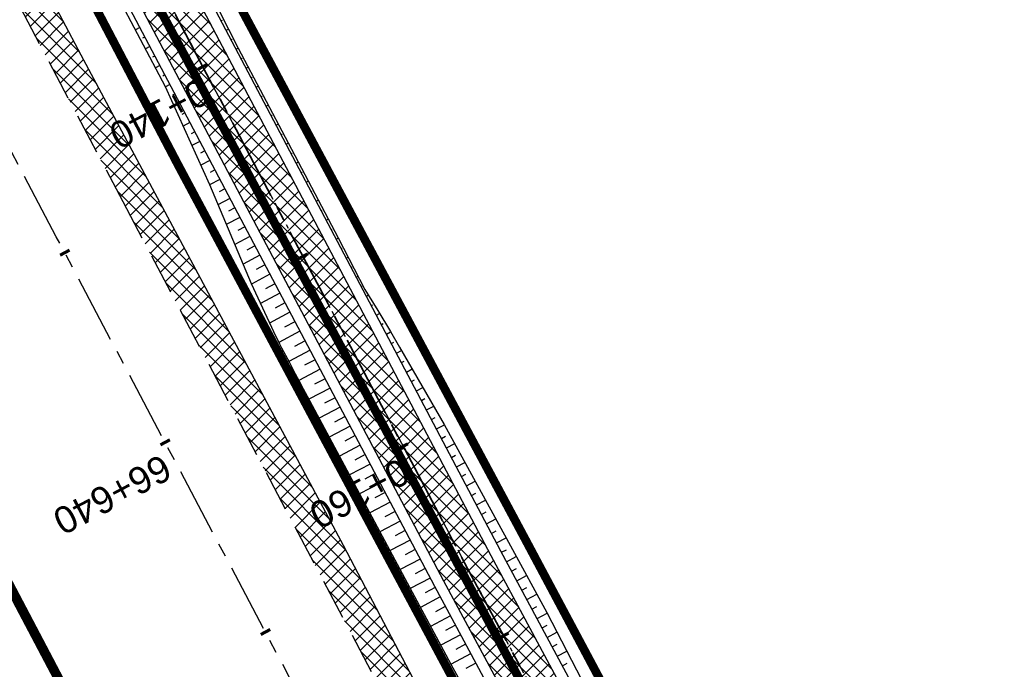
# Model space of a CAD drawing. Header units: metres. Extents: x 7529682 to 7533751, y 5721195 to 5727842.
# Tile 202 of 210: x 7529773 to 7529819, y 5727645 to 5727675. Entities that reach past the tile are written whole.
import ezdxf

# ---------------------------------------------------------------- set-up
doc = ezdxf.new("R2010")
doc.units = ezdxf.units.M
for name, pattern in [('817-dzialki-09-05-04$0$HIDDEN', [0.375, 0.25, -0.125]), ('ACAD_ISO05W100', [33, 24, -3, 0, -3, 0, -3]), ('CENTER', [50.8, 31.75, -6.35, 6.35, -6.35]), ('CENTER2', [28.575, 19.05, -3.175, 3.175, -3.175]), ('HIDDEN', [9.525, 6.35, -3.175])]:
    doc.linetypes.add(name, pattern=pattern)
for name, color, linetype in [('C-DROGI-SYTUACJA', 7, 'Continuous'), ('C-DROGI-SYTUACJA-ETYKIETY', 7, 'Continuous'), ('D-hatch-pobocza', 131, 'Continuous'), ('D-pobocza', 60, 'Continuous'), ('D-rowy', 160, 'Continuous'), ('D-skarpa', 2, 'Continuous'), ('D-skarpa-kreskowanie', 2, 'Continuous')]:
    doc.layers.add(name, color=color, linetype=linetype)
for name, color, linetype, lineweight, true_color in [('D-ewidencja-numery', 7, 'Continuous', 50, 0x40ff00), ('D-hatch-ciag-pieszo-rowerowy', 7, 'Continuous', 13, 0xff9f80), ('D-LR-etap-III', 7, '817-dzialki-09-05-04$0$HIDDEN', 50, 0x00008f)]:
    doc.layers.add(name, color=color, linetype=linetype, lineweight=lineweight, true_color=true_color)
for name, color, linetype, lineweight in [('D-krawędzie', 3, 'Continuous', 30), ('D-obrzeża', 2, 'Continuous', 30), ('D-oś', 10, 'CENTER', 30), ('D-pas-drogowy', 7, 'ACAD_ISO05W100', 50)]:
    doc.layers.add(name, color=color, linetype=linetype, lineweight=lineweight)
doc.layers.add('poprzeczki', color=7, linetype='Continuous', true_color=0x0000c7)
doc.styles.get("Standard").update_dxf_attribs({"font": 'arial.ttf'})
pattern_1 = [(45, (0, 0), (-0.33675960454, 0.33675960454), []), (135, (0, 0), (-0.33675960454, -0.33675960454), [])]

# ---------------------------------------------------------------- blocks, each defined once
blk = doc.blocks.new('AeccTickLine')
at = {"color": 0, "linetype": 'ByBlock', "lineweight": -2}
blk.add_line((0, 1), (0, -1), dxfattribs=at)

msp = doc.modelspace()

# ---------------------------------------------------------------- hatches: boundary and pattern name
at = {"layer": 'D-hatch-ciag-pieszo-rowerowy'}
h = msp.add_hatch(dxfattribs=at)
h.set_pattern_fill('ANSI37', color=256, scale=0.15, style=0)
h.set_pattern_definition(pattern_1)
edge = h.paths.add_edge_path()
edge.add_line((7529794.958, 5727650.503), (7529776.019, 5727686.408))
edge.add_line((7529776.019, 5727686.408), (7529748.844, 5727737.805))
edge.add_line((7529748.844, 5727737.805), (7529744.118, 5727746.741))
edge.add_arc((7529726.438, 5727737.391), 20, 27.8727, 44.2965)
edge.add_line((7529740.753, 5727751.358), (7529739.549, 5727752.592))
edge.add_arc((7529753.864, 5727766.559), 20, 207.9018, 224.2965, ccw=False)
edge.add_line((7529736.189, 5727757.2), (7529717.235, 5727792.995))
edge.add_line((7529717.235, 5727792.995), (7529715.008, 5727791.858))
edge.add_line((7529715.008, 5727791.858), (7529734.148, 5727755.712))
edge.add_arc((7529751.823, 5727765.071), 20, 207.9018, 224.2965)
edge.add_line((7529737.508, 5727751.104), (7529738.712, 5727749.87))
edge.add_arc((7529724.397, 5727735.903), 20, 27.8728, 44.2965, ccw=False)
edge.add_line((7529742.077, 5727745.253), (7529746.633, 5727736.639))
edge.add_line((7529746.633, 5727736.639), (7529773.808, 5727685.242))
edge.add_line((7529773.808, 5727685.242), (7529792.751, 5727649.328))
edge.add_line((7529792.751, 5727649.328), (7529811.281, 5727614.82))
edge.add_line((7529811.281, 5727614.82), (7529836.657, 5727568.297))
edge.add_line((7529836.657, 5727568.297), (7529856.555, 5727531.255))
edge.add_line((7529856.555, 5727531.255), (7529859.536, 5727525.637))
edge.add_line((7529859.536, 5727525.637), (7529862.565, 5727525.262))
edge.add_line((7529862.565, 5727525.262), (7529858.761, 5727532.432))
edge.add_line((7529858.761, 5727532.432), (7529838.856, 5727569.487))
edge.add_line((7529838.856, 5727569.487), (7529813.479, 5727616.01))
edge.add_line((7529813.479, 5727616.01), (7529794.958, 5727650.503))
at = {"layer": 'D-hatch-pobocza'}
h = msp.add_hatch(dxfattribs=at)
h.set_pattern_fill('ANSI37', color=256, scale=0.15, style=0)
h.set_pattern_definition(pattern_1)
h.paths.add_polyline_path([(7529905.34, 5727429.09), (7529892.28, 5727453.58), (7529881.53, 5727473.69), (7529872.27, 5727491.4), (7529857.46, 5727519.14), (7529841.38, 5727549.79), (7529827.75, 5727575.78), (7529816.4, 5727596.89), (7529800.43, 5727627.4), (7529788.07, 5727650.98), (7529775.85, 5727673.83), (7529761.3, 5727701.31), (7529749.89, 5727722.83), (7529745.5, 5727731.66), (7529738.971, 5727744.085), (7529737.465, 5727743.316), (7529742.213, 5727734.302), (7529762.326, 5727696.274), (7529777.785, 5727667.006), (7529799.322, 5727626.3), (7529822.193, 5727583.156), (7529846.924, 5727536.347), (7529864.752, 5727502.663), (7529900.459, 5727434.965), (7529935.352, 5727369.308), (7529971.476, 5727300.786), (7529988.361, 5727268.841), (7529990.28, 5727268.6), (7529990.329, 5727268.617), (7529981.66, 5727284.96), (7529968.42, 5727309.6), (7529956.4, 5727332.85), (7529943.52, 5727357.04), (7529932.32, 5727378.32), (7529916.68, 5727408.01)])

# ---------------------------------------------------------------- linework, layer by layer
at = {"layer": 'C-DROGI-SYTUACJA', "color": 10, "linetype": 'CENTER2', "lineweight": 35, "ltscale": 0.2}
msp.add_lwpolyline([(7529714.301, 5727795.865), (7529735.169, 5727756.456, 0.071658), (7529738.529, 5727751.848), (7529739.732, 5727750.614, -0.071785), (7529743.098, 5727745.997), (7529747.739, 5727737.221), (7529774.913, 5727685.825), (7529793.855, 5727649.915), (7529812.38, 5727615.415), (7529837.757, 5727568.892), (7529857.658, 5727531.843), (7529878.79, 5727492.008), (7529902.589, 5727447.335), (7529918.538, 5727417.135), (7529944.281, 5727366.741), (7529969.685, 5727318.815), (7529986.23, 5727287.312), (7529994.785, 5727271.452), (7530014.919, 5727233.118)], format="xyb", dxfattribs=at)
at = {"layer": 'D-ewidencja-numery', "color": 12, "ltscale": 15, "true_color": 0xc70000}
msp.add_lwpolyline([(7529715.573, 5727792.968), (7529717.68, 5727794.024), (7529736.275, 5727758.647), (7529744.511, 5727750.406), (7529750.283, 5727738.55), (7529777.109, 5727687.569), (7529796.515, 5727651.33), (7529814.938, 5727616.793), (7529839.007, 5727572.304), (7529860.618, 5727532.509), (7529882.349, 5727491.504), (7529904.865, 5727449.096), (7529920.747, 5727418.885), (7529946.677, 5727368.547), (7529972.025, 5727320.573), (7529987.74, 5727290.153), (7529996.497, 5727273.662), (7530017.541, 5727234.203)], dxfattribs=at)
at = {"layer": 'D-krawędzie', "linetype": 'HIDDEN', "ltscale": 0.3}
msp.add_lwpolyline([(7529737.465, 5727743.316), (7529742.213, 5727734.302), (7529762.326, 5727696.274), (7529777.785, 5727667.006), (7529799.322, 5727626.3), (7529822.193, 5727583.156), (7529846.924, 5727536.347), (7529864.752, 5727502.663), (7529900.459, 5727434.965), (7529935.352, 5727369.308), (7529971.476, 5727300.786), (7530006.702, 5727234.141)], dxfattribs=at)
at = {"layer": 'D-LR-etap-III', "ltscale": 10, "flags": 128}
msp.add_lwpolyline([(7531750.474, 5723895.103, 0.4, 0.4, 0), (7531750.505, 5723895.13, 0.4, 0.4, 0), (7531682.71, 5724022.92, 0.4, 0.4, 0), (7531619.177, 5724147.204, 0.4, 0.4, 0), (7531592.309, 5724198.489, 0.4, 0.4, 0), (7531553.264, 5724272.919, 0.4, 0.4, 0), (7531504.02, 5724366.79, 0.4, 0.4, 0), (7531482.09, 5724407.62, 0.4, 0.4, 0), (7531412.35, 5724541.183, 0.4, 0.4, 0), (7531388.464, 5724586.93, 0.4, 0.4, 0), (7531345.12, 5724669.94, 0.4, 0.4, 0), (7531127.66, 5725081.67, 0.4, 0.4, 0), (7531059.253, 5725211.041, 0.4, 0.4, 0), (7531008.007, 5725307.954, 0.4, 0.4, 0), (7530964.182, 5725390.836, 0.4, 0.4, 0), (7530914.557, 5725484.684, 0.4, 0.4, 0), (7530865.243, 5725577.494, 0.4, 0.4, 0), (7530840.085, 5725624.059, 0.4, 0.4, 0), (7530802.56, 5725694.925, 0.4, 0.4, 0), (7530755.54, 5725787.51, 0.4, 0.4, 0), (7530708.718, 5725876.303, 0.4, 0.4, 0), (7530695.12, 5725902.09, 0.4, 0.4, 0), (7530642.914, 5726001.078, 0.4, 0.4, 0), (7530634.935, 5726016.147, 0.4, 0.4, 0), (7530610.82, 5726061.93, 0.4, 0.4, 0), (7530610.82, 5726061.93, 0.4, 0.4, 0), (7530607.21, 5726063.51, 0.4, 0.4, 0), (7530597.42, 5726080.68, 0.4, 0.4, 0), (7530591.16, 5726088.44, 0.4, 0.4, 0), (7530581.28, 5726107.21, 0.4, 0.4, 0), (7530571.29, 5726130.56, 0.4, 0.4, 0), (7530549.555, 5726171.527, 0.4, 0.4, 0), (7530531.014, 5726206.474, 0.4, 0.4, 0), (7530516.461, 5726236.017, 0.4, 0.4, 0), (7530500.799, 5726266.141, 0.4, 0.4, 0), (7530491.35, 5726283.94, 0.4, 0.4, 0), (7530482.4, 5726303.41, 0.4, 0.4, 0), (7530482.4, 5726303.41, 0.4, 0.4, 0), (7530450.41, 5726357.28, 0.4, 0.4, 0), (7530397.759, 5726458.5, 0.4, 0.4, 0), (7530334.708, 5726583.665, 0.4, 0.4, 0), (7530303.939, 5726645.168, 0.4, 0.4, 0), (7530300.51, 5726651.778, 0.4, 0.4, 0), (7530289.214, 5726671.967, 0.4, 0.4, 0), (7530281.54, 5726685.57, 0.4, 0.4, 0), (7530261.371, 5726724.163, 0.4, 0.4, 0), (7530254.03, 5726738.21, 0.4, 0.4, 0), (7530197.22, 5726845.06, 0.4, 0.4, 0), (7530194.71, 5726849.15, 0.4, 0.4, 0), (7530195.92, 5726850.75, 0.4, 0.4, 0), (7530170.547, 5726892.961, 0.4, 0.4, 0), (7530143.175, 5726945.066, 0.4, 0.4, 0), (7530105.06, 5727018.32, 0.4, 0.4, 0), (7530100.06, 5727027.16, 0.4, 0.4, 0), (7530062.319, 5727099.625, 0.4, 0.4, 0), (7530015.379, 5727189.42, 0.4, 0.4, 0), (7529983.208, 5727250.207, 0.4, 0.4, 0), (7529953.284, 5727306.747, 0.4, 0.4, 0), (7529900.671, 5727406.159, 0.4, 0.4, 0), (7529890.63, 5727425.131, 0.4, 0.4, 0), (7529875.155, 5727454.426, 0.4, 0.4, 0), (7529857.56, 5727487.787, 0.4, 0.4, 0), (7529835.194, 5727530.193, 0.4, 0.4, 0), (7529811.741, 5727574.662, 0.4, 0.4, 0), (7529792.102, 5727611.923, 0.4, 0.4, 0), (7529768.066, 5727657.47, 0.4, 0.4, 0), (7529755.211, 5727682.131, 0.4, 0.4, 0), (7529753.31, 5727681.13, 0.4, 0.4, 0), (7529739.21, 5727707.77, 0.4, 0.4, 0), (7529735.395, 5727711.252, 0.4, 0.4, 0), (7529725.42, 5727730.2, 0.4, 0.4, 0), (7529723.55, 5727729.88, 0.4, 0.4, 0), (7529695.567, 5727782.932, 0.4, 0.4, 0), (7529717.68, 5727794.024, 0.4, 0.4, 0), (7529736.275, 5727758.647, 0.4, 0.4, 0), (7529736.275, 5727758.647, 0.4, 0.4, 0), (7529744.511, 5727750.406, 0.4, 0.4, 0), (7529744.511, 5727750.406, 0.4, 0.4, 0), (7529750.283, 5727738.55, 0.4, 0.4, 0), (7529777.109, 5727687.569, 0.4, 0.4, 0), (7529796.515, 5727651.33, 0.4, 0.4, 0), (7529814.938, 5727616.793, 0.4, 0.4, 0), (7529839.007, 5727572.304, 0.4, 0.4, 0), (7529860.618, 5727532.509, 0.4, 0.4, 0), (7529882.349, 5727491.504, 0.4, 0.4, 0), (7529904.865, 5727449.096, 0.4, 0.4, 0), (7529920.747, 5727418.885, 0.4, 0.4, 0), (7529946.677, 5727368.547, 0.4, 0.4, 0), (7529972.025, 5727320.573, 0.4, 0.4, 0), (7529987.74, 5727290.153, 0.4, 0.4, 0), (7529996.497, 5727273.662, 0.4, 0.4, 0), (7530017.541, 5727234.203, 0.4, 0.4, 0), (7530033.054, 5727204.864, 0.4, 0.4, 0), (7530051.623, 5727170.223, 0.4, 0.4, 0), (7530069.277, 5727137.016, 0.4, 0.4, 0), (7530089.385, 5727097.534, 0.4, 0.4, 0), (7530109.713, 5727060.747, 0.4, 0.4, 0), (7530136.77, 5727011.64, 0.4, 0.4, 0), (7530162.447, 5726962.744, 0.4, 0.4, 0), (7530187.674, 5726916.992, 0.4, 0.4, 0), (7530207.821, 5726879.335, 0.4, 0.4, 0), (7530230.626, 5726834.519, 0.4, 0.4, 0), (7530262.288, 5726776.618, 0.4, 0.4, 0), (7530277.51, 5726760.213, 0.4, 0.4, 0), (7530286.037, 5726744.107, 0.4, 0.4, 0), (7530288.097, 5726735.884, 0.4, 0.4, 0), (7530290.394, 5726725.047, 0.4, 0.4, 0), (7530296.177, 5726713.583, 0.4, 0.4, 0), (7530302.726, 5726701.182, 0.4, 0.4, 0), (7530325.685, 5726657.466, 0.4, 0.4, 0), (7530343.244, 5726623.649, 0.4, 0.4, 0), (7530360.23, 5726591.747, 0.4, 0.4, 0), (7530383.209, 5726548.059, 0.4, 0.4, 0), (7530406.018, 5726503.606, 0.4, 0.4, 0), (7530427.465, 5726462.62, 0.4, 0.4, 0), (7530447.928, 5726424.388, 0.4, 0.4, 0), (7530471.127, 5726379.921, 0.4, 0.4, 0), (7530490.501, 5726343.033, 0.4, 0.4, 0), (7530509.499, 5726306.733, 0.4, 0.4, 0), (7530529.89, 5726267.244, 0.4, 0.4, 0), (7530543.852, 5726238.99, 0.4, 0.4, 0), (7530554.809, 5726218.944, 0.4, 0.4, 0), (7530559.027, 5726212.223, 0.4, 0.4, 0), (7530563.061, 5726206.41, 0.4, 0.4, 0), (7530566.934, 5726200.464, 0.4, 0.4, 0), (7530569.771, 5726194.902, 0.4, 0.4, 0), (7530571.473, 5726191.282, 0.4, 0.4, 0), (7530572.839, 5726188.025, 0.4, 0.4, 0), (7530575.295, 5726182.035, 0.4, 0.4, 0), (7530579.737, 5726173.306, 0.4, 0.4, 0), (7530583.3, 5726167.41, 0.4, 0.4, 0), (7530593.4, 5726163.33, 0.4, 0.4, 0), (7530598.618, 5726155.264, 0.4, 0.4, 0), (7530608.258, 5726140.497, 0.4, 0.4, 0), (7530603.27, 5726136.83, 0.4, 0.4, 0), (7530606.53, 5726131.84, 0.4, 0.4, 0), (7530604.239, 5726124.217, 0.4, 0.4, 0), (7530605.847, 5726121.63, 0.4, 0.4, 0), (7530608.972, 5726116.164, 0.4, 0.4, 0), (7530618.114, 5726097.791, 0.4, 0.4, 0), (7530651.213, 5726034.96, 0.4, 0.4, 0), (7530670.244, 5725998.611, 0.4, 0.4, 0), (7530698.075, 5725945.953, 0.4, 0.4, 0), (7530716.506, 5725911.305, 0.4, 0.4, 0), (7530735.223, 5725875.667, 0.4, 0.4, 0), (7530752.504, 5725842.155, 0.4, 0.4, 0), (7530778.311, 5725793.501, 0.4, 0.4, 0), (7530797.5, 5725756.382, 0.4, 0.4, 0), (7530812.519, 5725728.289, 0.4, 0.4, 0), (7530820.039, 5725713.16, 0.4, 0.4, 0), (7530822.422, 5725710.194, 0.4, 0.4, 0), (7530833.155, 5725688.801, 0.4, 0.4, 0), (7530849.629, 5725656.159, 0.4, 0.4, 0), (7530867.983, 5725621.964, 0.4, 0.4, 0), (7530872.63, 5725612.888, 0.4, 0.4, 0), (7530880.354, 5725597.595, 0.4, 0.4, 0), (7530883.839, 5725593.389, 0.4, 0.4, 0), (7530891.782, 5725587.763, 0.4, 0.4, 0), (7530895.039, 5725584.281, 0.4, 0.4, 0), (7530897.034, 5725580.941, 0.4, 0.4, 0), (7530900.952, 5725579.946, 0.4, 0.4, 0), (7530904.81, 5725571.977, 0.4, 0.4, 0), (7530903.682, 5725568.566, 0.4, 0.4, 0), (7530908.901, 5725558.845, 0.4, 0.4, 0), (7530910.252, 5725545.672, 0.4, 0.4, 0), (7530912.873, 5725538.646, 0.4, 0.4, 0), (7530945.278, 5725478.464, 0.4, 0.4, 0), (7530959.692, 5725450.246, 0.4, 0.4, 0), (7531002.827, 5725368.192, 0.4, 0.4, 0), (7531044.704, 5725290.314, 0.4, 0.4, 0), (7531064.099, 5725253.213, 0.4, 0.4, 0), (7531083.01, 5725216.678, 0.4, 0.4, 0), (7531113.013, 5725158.466, 0.4, 0.4, 0), (7531137.364, 5725113.071, 0.4, 0.4, 0), (7531150.831, 5725086.712, 0.4, 0.4, 0), (7531159.746, 5725076.641, 0.4, 0.4, 0), (7531166.31, 5725074.58, 0.4, 0.4, 0), (7531172.29, 5725062.58, 0.4, 0.4, 0), (7531170.59, 5725055.606, 0.4, 0.4, 0), (7531173.733, 5725044.081, 0.4, 0.4, 0), (7531215.342, 5724964.86, 0.4, 0.4, 0), (7531238.054, 5724921.685, 0.4, 0.4, 0), (7531262.39, 5724875.283, 0.4, 0.4, 0), (7531295.587, 5724811.266, 0.4, 0.4, 0), (7531348.488, 5724712.363, 0.4, 0.4, 0), (7531363.741, 5724682.684, 0.4, 0.4, 0), (7531366.987, 5724675.865, 0.4, 0.4, 0), (7531382.541, 5724646.111, 0.4, 0.4, 0), (7531401.299, 5724610.875, 0.4, 0.4, 0), (7531428.965, 5724558.862, 0.4, 0.4, 0), (7531449.111, 5724520.398, 0.4, 0.4, 0), (7531477.293, 5724465.831, 0.4, 0.4, 0), (7531500.996, 5724421.113, 0.4, 0.4, 0), (7531512.122, 5724400.549, 0.4, 0.4, 0), (7531513.782, 5724396.757, 0.4, 0.4, 0), (7531526.32, 5724379.39, 0.4, 0.4, 0), (7531566.784, 5724302.736, 0.4, 0.4, 0), (7531612.277, 5724225.61, 0.4, 0.4, 0), (7531620.493, 5724210.548, 0.4, 0.4, 0), (7531631.578, 5724196.258, 0.4, 0.4, 0), (7531653.484, 5724152.434, 0.4, 0.4, 0), (7531661.151, 5724128.494, 0.4, 0.4, 0), (7531673.881, 5724101.186, 0.4, 0.4, 0), (7531684.691, 5724081.184, 0.4, 0.4, 0), (7531699.212, 5724051.17, 0.4, 0.4, 0), (7531704.034, 5724040.584, 0.4, 0.4, 0), (7531704.034, 5724040.584, 0.4, 0.4, 0), (7531703.913, 5724037.17, 0.4, 0.4, 0), (7531736.42, 5723969.232, 0.4, 0.4, 0), (7531738.285, 5723967.699, 0.4, 0.4, 0), (7531742.181, 5723962.346, 0.4, 0.4, 0), (7531744.286, 5723958.616, 0.4, 0.4, 0), (7531755.393, 5723944.193, 0.4, 0.4, 0), (7531758.69, 5723936.76, 0.4, 0.4, 0), (7531780.08, 5723929.25, 0.4, 0.4, 0), (7531792.612, 5723906.338, 0.4, 0.4, 0), (7531792.612, 5723906.338, 0.4, 0.4, 0), (7531756.962, 5723883.055, 0.4, 0.4, 0), (7531750.46, 5723895.13, 0.4, 0.4, 0), (7531750.46, 5723895.13, 0, 0, 0)], format="xyseb", dxfattribs=at)
at = {"layer": 'D-obrzeża'}
for points in [[(7529996.408, 5727271.05), (7529995.888, 5727272.04), (7529987.333, 5727287.9), (7529970.791, 5727319.398), (7529945.39, 5727367.318), (7529919.647, 5727417.711), (7529903.693, 5727447.921), (7529879.894, 5727492.595), (7529858.761, 5727532.432), (7529838.856, 5727569.487), (7529813.479, 5727616.01), (7529794.958, 5727650.503), (7529776.019, 5727686.408), (7529748.844, 5727737.805), (7529744.118, 5727746.741, 0.071785), (7529740.753, 5727751.358), (7529739.549, 5727752.592, -0.071658), (7529736.189, 5727757.2), (7529717.235, 5727792.995)], [(7530013.813, 5727232.534), (7529993.681, 5727270.865), (7529985.127, 5727286.725), (7529968.58, 5727318.231), (7529943.172, 5727366.164), (7529917.429, 5727416.559), (7529901.485, 5727446.75), (7529877.686, 5727491.422), (7529856.555, 5727531.255), (7529836.657, 5727568.297), (7529811.281, 5727614.82), (7529792.751, 5727649.328), (7529773.808, 5727685.242), (7529746.633, 5727736.639), (7529746.633, 5727736.639), (7529742.077, 5727745.253, 0.071785), (7529738.712, 5727749.87), (7529737.508, 5727751.104, -0.071658), (7529734.148, 5727755.712), (7529715.008, 5727791.858)]]:
    msp.add_lwpolyline(points, format="xyb", dxfattribs=at)
at = {"layer": 'D-oś', "ltscale": 0.1}
msp.add_lwpolyline([(7530003.607, 5727232.506), (7529968.381, 5727299.153), (7529932.259, 5727367.671), (7529897.365, 5727433.327), (7529861.657, 5727501.028), (7529843.829, 5727534.712), (7529819.1, 5727581.518), (7529796.228, 5727624.663), (7529774.69, 5727665.371), (7529759.232, 5727694.637), (7529739.12, 5727732.663), (7529700.238, 5727806.043)], dxfattribs=at)
at = {"layer": 'D-oś', "ltscale": 0.03}
msp.add_lwpolyline([(7529714.301, 5727795.865), (7529735.169, 5727756.456, 0.071658), (7529738.529, 5727751.848), (7529739.732, 5727750.614, -0.071785), (7529743.098, 5727745.997), (7529747.739, 5727737.221), (7529774.913, 5727685.825), (7529793.855, 5727649.915), (7529812.38, 5727615.415), (7529837.757, 5727568.892), (7529857.658, 5727531.843), (7529878.79, 5727492.008), (7529902.589, 5727447.335), (7529918.538, 5727417.135), (7529944.281, 5727366.741), (7529969.685, 5727318.815), (7529986.23, 5727287.312), (7529994.785, 5727271.452), (7530014.919, 5727233.118)], format="xyb", dxfattribs=at)
at = {"layer": 'D-pas-drogowy', "ltscale": 0.2, "flags": 128}
msp.add_lwpolyline([(7531633.019, 5724182.834, 0.4, 0.4, 0), (7531617.559, 5724211.608, 0.4, 0.4, 0), (7531566.784, 5724302.736, 0.4, 0.4, 0), (7531538.419, 5724356.47, 0.4, 0.4, 0), (7531526.32, 5724379.39, 0.4, 0.4, 0), (7531516.102, 5724393.607, 0.4, 0.4, 0.001485), (7531513.78, 5724396.838, 0.4, 0.4, 0), (7531501.87, 5724413.41, 0.4, 0.4, 0), (7531474.926, 5724464.508, 0.4, 0.4, 0), (7531446.2, 5724518.992, 0.4, 0.4, 0), (7531424.962, 5724559.262, 0.4, 0.4, 0), (7531398.444, 5724609.566, 0.4, 0.4, 0), (7531379.647, 5724645.216, 0.4, 0.4, 0), (7531365.23, 5724672.56, 0.4, 0.4, 0), (7531341.306, 5724717.915, 0.4, 0.4, 0), (7531312.9, 5724771.789, 0.4, 0.4, 0), (7531292.591, 5724810.307, 0.4, 0.4, 0), (7531259.392, 5724873.271, 0.4, 0.4, 0), (7531233.74, 5724921.923, 0.4, 0.4, 0), (7531203.073, 5724980.092, 0.4, 0.4, 0), (7531173.471, 5725036.225, 0.4, 0.4, 0), (7531168.27, 5725046.09, 0.4, 0.4, 0), (7531172.29, 5725062.58, 0.4, 0.4, 0), (7531166.31, 5725074.58, 0.4, 0.4, 0), (7531150.32, 5725079.6, 0.4, 0.4, 0), (7531141.5, 5725096.43, 0.4, 0.4, 0), (7531109.312, 5725157.814, 0.4, 0.4, 0), (7531086.641, 5725201.048, 0.4, 0.4, 0), (7531059.198, 5725253.384, 0.4, 0.4, 0), (7531028.207, 5725312.489, 0.4, 0.4, 0), (7530999.105, 5725367.99, 0.4, 0.4, 0), (7530956.248, 5725449.725, 0.4, 0.4, 0), (7530924.398, 5725510.464, 0.4, 0.4, 0), (7530897.51, 5725561.74, 0.4, 0.4, 0), (7530894.46, 5725566.14, 0.4, 0.4, 0), (7530892.16, 5725570.49, 0.4, 0.4, 0), (7530869.363, 5725613.307, 0.4, 0.4, 0), (7530861.694, 5725627.705, 0.4, 0.4, 0), (7530852.74, 5725644.52, 0.4, 0.4, 0), (7530831.51, 5725684.2, 0.4, 0.4, 0), (7530811.13, 5725722.52, 0.4, 0.4, 0), (7530792.348, 5725757.941, 0.4, 0.4, 0), (7530768.03, 5725803.8, 0.4, 0.4, 0), (7530748.769, 5725840.179, 0.4, 0.4, 0), (7530727.7, 5725879.97, 0.4, 0.4, 0), (7530712.098, 5725909.545, 0.4, 0.4, 0), (7530693.644, 5725944.645, 0.4, 0.4, 0), (7530665.702, 5725997.539, 0.4, 0.4, 0), (7530641.76, 5726042.88, 0.4, 0.4, 0), (7530616.5, 5726091.48, 0.4, 0.4, 0), (7530604.628, 5726114.32, 0.4, 0.4, -0.007763), (7530602.5, 5726118.43, 0.4, 0.4, 0), (7530603.992, 5726123.395, 0.4, 0.4, 0), (7530606.53, 5726131.84, 0.4, 0.4, 0), (7530603.27, 5726136.83, 0.4, 0.4, 0), (7530593.776, 5726151.369, 0.4, 0.4, 0), (7530590.203, 5726156.84, 0.4, 0.4, 0), (7530583.3, 5726167.41, 0.4, 0.4, 0), (7530580.578, 5726170.428, 0.4, 0.4, 0), (7530575.85, 5726175.67, 0.4, 0.4, 0), (7530569.01, 5726186.66, 0.4, 0.4, 0), (7530562.555, 5726199.189, 0.4, 0.4, 0), (7530555.67, 5726211.39, 0.4, 0.4, 0), (7530548.29, 5726224.23, 0.4, 0.4, 0), (7530540.58, 5726237.71, 0.4, 0.4, 0), (7530532.68, 5726252.65, 0.4, 0.4, 0), (7530524.06, 5726269.35, 0.4, 0.4, 0), (7530502.82, 5726309.91, 0.4, 0.4, 0), (7530488.83, 5726336.63, 0.4, 0.4, 0), (7530466.03, 5726380.16, 0.4, 0.4, 0), (7530438.47, 5726432.77, 0.4, 0.4, 0), (7530424.53, 5726459.09, 0.4, 0.4, 0), (7530401.63, 5726502.97, 0.4, 0.4, 0), (7530383.38, 5726538.06, 0.4, 0.4, 0), (7530353.97, 5726593.52, 0.4, 0.4, 0), (7530338.47, 5726622.74, 0.4, 0.4, 0), (7530322.01, 5726653.88, 0.4, 0.4, 0), (7530297.54, 5726700.33, 0.4, 0.4, 0), (7530287.38, 5726719.6, 0.4, 0.4, 0), (7530285.95, 5726722.316, 0.4, 0.4, 0), (7530280.26, 5726733.12, 0.4, 0.4, 0), (7530266.73, 5726758.74, 0.4, 0.4, 0), (7530260.42, 5726770.47, 0.4, 0.4, 0), (7530253.25, 5726783.82, 0.4, 0.4, 0), (7530244.95, 5726799.33, 0.4, 0.4, 0), (7530239.39, 5726808.49, 0.4, 0.4, 0), (7530238.29, 5726807.9, 0.4, 0.4, 0), (7530218.11, 5726850.67, 0.4, 0.4, 0), (7530175.907, 5726928.168, 0.4, 0.4, 0), (7530096.68, 5727076.15, 0.4, 0.4, 0), (7530094.68, 5727079.89, 0.4, 0.4, 0), (7530064.597, 5727135.523, 0.4, 0.4, 0), (7530046.731, 5727168.892, 0.4, 0.4, 0), (7530025.803, 5727208.461, 0.4, 0.4, 0), (7530012.847, 5727232.979, 0.4, 0.4, 0), (7529994.15, 5727268.45, 0.4, 0.4, 0), (7529981.671, 5727291.93, 0.4, 0.4, 0), (7529949.89, 5727351.73, 0.4, 0.4, 0), (7529924.75, 5727399.03, 0.4, 0.4, 0), (7529915.516, 5727417.1, 0.4, 0.4, 0), (7529885.83, 5727475.19, 0.4, 0.4, 0), (7529862.56, 5727519.97, 0.4, 0.4, 0), (7529852.985, 5727538.191, 0.4, 0.4, 0), (7529836.513, 5727569.511, 0.4, 0.4, 0), (7529815.369, 5727609.141, 0.4, 0.4, 0), (7529792.795, 5727651.247, 0.4, 0.4, 0), (7529774.199, 5727685.858, 0.4, 0.4, 0), (7529746.966, 5727736.059, 0.4, 0.4, 0), (7529733.92, 5727757.62, 0.4, 0.4, 0), (7529708.607, 5727806.389, 0.4, 0.4, 0), (7529688.492, 5727796.345, 0.4, 0.4, 0), (7529723.55, 5727729.88, 0.4, 0.4, 0), (7529725.42, 5727730.2, 0.4, 0.4, 0), (7529735.38, 5727711.28, 0.4, 0.4, 0), (7529739.21, 5727707.77, 0.4, 0.4, 0), (7529753.31, 5727681.13, 0.4, 0.4, 0), (7529755.178, 5727682.114, 0.4, 0.4, 0), (7529792.102, 5727611.923, 0.4, 0.4, 0), (7529811.741, 5727574.662, 0.4, 0.4, 0), (7529835.194, 5727530.193, 0.4, 0.4, 0), (7529857.56, 5727487.787, 0.4, 0.4, 0), (7529875.155, 5727454.426, 0.4, 0.4, 0), (7529890.63, 5727425.131, 0.4, 0.4, 0), (7529900.671, 5727406.159, 0.4, 0.4, 0), (7529953.284, 5727306.747, 0.4, 0.4, 0), (7529983.208, 5727250.207, 0.4, 0.4, 0), (7530015.379, 5727189.42, 0.4, 0.4, 0), (7530062.319, 5727099.625, 0.4, 0.4, 0), (7530100.06, 5727027.16, 0.4, 0.4, 0), (7530105.06, 5727018.32, 0.4, 0.4, 0), (7530143.175, 5726945.066, 0.4, 0.4, 0), (7530170.547, 5726892.961, 0.4, 0.4, 0), (7530195.92, 5726850.75, 0.4, 0.4, 0), (7530194.71, 5726849.15, 0.4, 0.4, 0), (7530197.22, 5726845.06, 0.4, 0.4, 0), (7530254.03, 5726738.21, 0.4, 0.4, 0), (7530261.371, 5726724.163, 0.4, 0.4, 0), (7530281.54, 5726685.57, 0.4, 0.4, 0), (7530289.214, 5726671.967, 0.4, 0.4, 0), (7530300.51, 5726651.778, 0.4, 0.4, 0), (7530303.939, 5726645.168, 0.4, 0.4, 0), (7530334.708, 5726583.665, 0.4, 0.4, 0), (7530397.759, 5726458.5, 0.4, 0.4, 0), (7530450.41, 5726357.28, 0.4, 0.4, 0), (7530482.4, 5726303.41, 0.4, 0.4, 0), (7530483.688, 5726301.003, 0.4, 0.4, 0), (7530491.35, 5726283.94, 0.4, 0.4, 0), (7530512.67, 5726243.78, 0.4, 0.4, 0), (7530529.43, 5726209.46, 0.4, 0.4, 0), (7530571.29, 5726130.56, 0.4, 0.4, 0), (7530581.28, 5726107.21, 0.4, 0.4, 0), (7530591.16, 5726088.44, 0.4, 0.4, 0), (7530597.42, 5726080.68, 0.4, 0.4, 0), (7530607.21, 5726063.51, 0.4, 0.4, 0), (7530610.82, 5726061.93, 0.4, 0.4, 0), (7530634.935, 5726016.147, 0.4, 0.4, 0), (7530642.914, 5726001.078, 0.4, 0.4, 0), (7530695.12, 5725902.09, 0.4, 0.4, 0), (7530708.718, 5725876.303, 0.4, 0.4, 0), (7530755.54, 5725787.51, 0.4, 0.4, 0), (7530802.56, 5725694.925, 0.4, 0.4, 0), (7530840.085, 5725624.059, 0.4, 0.4, 0), (7530865.243, 5725577.494, 0.4, 0.4, 0), (7530914.557, 5725484.684, 0.4, 0.4, 0), (7530964.182, 5725390.836, 0.4, 0.4, 0), (7531008.007, 5725307.954, 0.4, 0.4, 0), (7531059.253, 5725211.041, 0.4, 0.4, 0), (7531127.66, 5725081.67, 0.4, 0.4, 0), (7531345.12, 5724669.94, 0.4, 0.4, 0), (7531388.464, 5724586.93, 0.4, 0.4, 0), (7531412.35, 5724541.183, 0.4, 0.4, 0), (7531482.09, 5724407.62, 0.4, 0.4, 0), (7531504.02, 5724366.79, 0.4, 0.4, 0), (7531519.374, 5724337.52, 0.4, 0.4, 0), (7531563.749, 5724252.932, 0.4, 0.4, 0), (7531602.175, 5724179.681, 0.4, 0.4, 0), (7531619.177, 5724147.204, 0.4, 0.4, 0), (7531625.038, 5724135.635, 0.4, 0.4, 0), (7531656.796, 5724073.316, 0.4, 0.4, 0), (7531675.12, 5724037.36, 0.4, 0.4, 0), (7531682.71, 5724022.92, 0.4, 0.4, 0), (7531705.565, 5723979.811, 0.4, 0.4, 0), (7531736.606, 5723921.262, 0.4, 0.4, 0), (7531750.46, 5723895.13, 0.4, 0.4, 0), (7531740.77, 5723886.56, 0.4, 0.4, 0), (7531732.86, 5723885, 0.4, 0.4, 0), (7531722.18, 5723887.77, 0.4, 0.4, 0), (7531729.87, 5723862.17, 0.4, 0.4, 0), (7531742.92, 5723861.93, 0.4, 0.4, 0), (7531763.71, 5723859.52, 0.4, 0.4, 0), (7531768.42, 5723854.12, 0.4, 0.4, 0), (7531787.42, 5723817.97, 0.4, 0.4, 0), (7531795.57, 5723809.82, 0.4, 0.4, 0), (7531816.347, 5723819.85, 0.4, 0.4, 0), (7531816.347, 5723819.85, 0.4, 0.4, 0), (7531805.06, 5723843.23, 0.4, 0.4, 0), (7531803.61, 5723886.23, 0.4, 0.4, 0), (7531803.61, 5723886.23, 0.4, 0.4, 0), (7531780.08, 5723929.25, 0.4, 0.4, 0), (7531758.69, 5723936.76, 0.4, 0.4, 0), (7531749.359, 5723946.412, 0.4, 0.4, 0), (7531742.71, 5723953.29, 0.4, 0.4, 0), (7531735.177, 5723967.878, 0.4, 0.4, 0), (7531722.37, 5723992.68, 0.4, 0.4, 0), (7531705.042, 5724030.886, 0.4, 0.4, 0), (7531699.47, 5724043.17, 0.4, 0.4, 0), (7531692.69, 5724058.11, 0.4, 0.4, 0), (7531679.672, 5724084.017, 0.4, 0.4, 0), (7531674.55, 5724094.21, 0.4, 0.4, 0), (7531666.633, 5724114.003, 0.4, 0.4, 0), (7531649, 5724153.82, 0.4, 0.4, 0), (7531641.49, 5724149.34, 0.4, 0.4, 0), (7531626.04, 5724179.34, 0.4, 0.4, 0), (7531633.03, 5724182.84, 0, 0, 0)], format="xyseb", dxfattribs=at)
at = {"layer": 'D-pobocza'}
for points in [[(7529719.962, 5727788.914), (7529736.631, 5727757.434, 0.071658), (7529739.907, 5727752.941), (7529741.111, 5727751.707, -0.071785), (7529744.56, 5727746.975), (7529749.286, 5727738.039), (7529776.461, 5727686.642), (7529795.4, 5727650.738), (7529813.919, 5727616.248), (7529839.296, 5727569.725), (7529859.202, 5727532.667), (7529880.335, 5727492.83), (7529904.135, 5727448.155), (7529920.091, 5727417.942), (7529945.833, 5727367.549), (7529971.233, 5727319.631), (7529987.775, 5727288.135), (7529996.33, 5727272.275), (7529996.866, 5727271.253)], [(7529718.045, 5727785.054), (7529733.706, 5727755.478, 0.071658), (7529737.151, 5727750.754), (7529738.354, 5727749.521, -0.071785), (7529741.635, 5727745.019), (7529746.191, 5727736.405), (7529773.366, 5727685.008), (7529792.31, 5727649.093), (7529810.841, 5727614.582), (7529836.218, 5727568.059), (7529856.114, 5727531.019), (7529877.245, 5727491.187), (7529901.043, 5727446.515), (7529916.985, 5727416.328), (7529942.728, 5727365.933), (7529968.137, 5727317.998), (7529984.685, 5727286.49), (7529993.24, 5727270.63), (7529993.656, 5727269.837)]]:
    msp.add_lwpolyline(points, format="xyb", dxfattribs=at)
at = {"layer": 'D-pobocza', "linetype": 'ByBlock'}
msp.add_lwpolyline([(7529990.329, 5727268.617), (7529981.66, 5727284.96), (7529968.42, 5727309.6), (7529956.4, 5727332.85), (7529943.52, 5727357.04), (7529932.32, 5727378.32), (7529916.68, 5727408.01), (7529905.34, 5727429.09), (7529892.28, 5727453.58), (7529881.53, 5727473.69), (7529872.27, 5727491.4), (7529857.46, 5727519.14), (7529841.38, 5727549.79), (7529827.75, 5727575.78), (7529816.4, 5727596.89), (7529800.43, 5727627.4), (7529788.07, 5727650.98), (7529775.85, 5727673.83), (7529761.3, 5727701.31), (7529749.89, 5727722.83), (7529745.5, 5727731.66), (7529738.971, 5727744.085), (7529737.465, 5727743.316)], dxfattribs=at)
at = {"layer": 'D-rowy', "linetype": 'HIDDEN', "ltscale": 0.1, "const_width": 0.4, "flags": 128}
msp.add_lwpolyline([(7530210.965, 5726857.162), (7530158.809, 5726954.52), (7530122.465, 5727022.753), (7530095.922, 5727072.859), (7530086.314, 5727091.113), (7530063.16, 5727134.709), (7530033.596, 5727190.759), (7530021.34, 5727213.676), (7530002.619, 5727249.036), (7529995.396, 5727262.503), (7529988.789, 5727275.206), (7529976.334, 5727299.006), (7529958.125, 5727333.488), (7529939.362, 5727369.129), (7529923.146, 5727399.734), (7529918.219, 5727408.985), (7529909.126, 5727427.527), (7529905.376, 5727434.673), (7529896.192, 5727451.152), (7529887.557, 5727467.231), (7529877.124, 5727486.657), (7529866.166, 5727506.778), (7529855.76, 5727526.176), (7529840.707, 5727554.898), (7529824.518, 5727585.588), (7529810.515, 5727612.292), (7529795.682, 5727640.077), (7529780.379, 5727668.69), (7529772.315, 5727684.078), (7529762.635, 5727702.447), (7529747.007, 5727732.117), (7529740.676, 5727744.954)], dxfattribs=at)
at = {"layer": 'D-skarpa', "linetype": 'Continuous'}
for points in [[(7529780.901, 5727678.625), (7529783.162, 5727674.164), (7529785.496, 5727669.743), (7529787.823, 5727665.317), (7529789.077, 5727662.916), (7529789.669, 5727661.937), (7529790.26, 5727660.949), (7529790.692, 5727660.218), (7529792.774, 5727656.623), (7529795.857, 5727650.971), (7529797.55, 5727647.855), (7529799.859, 5727643.42), (7529802.248, 5727639.027), (7529804.694, 5727634.666), (7529807.048, 5727630.255), (7529809.337, 5727625.808), (7529810.243, 5727624.028, 0.003527), (7529812.923, 5727618.931), (7529814.279, 5727616.435), (7529816.379, 5727612.58)], [(7529777.428, 5727676.793), (7529779.77, 5727672.375), (7529781.822, 5727667.804), (7529783.778, 5727663.183), (7529784.918, 5727660.722, 0.003927), (7529786.382, 5727657.944), (7529788.347, 5727654.288), (7529790.705, 5727649.879), (7529791.38, 5727648.61), (7529793.085, 5727645.458), (7529795.486, 5727641.072), (7529800.293, 5727632.302), (7529802.712, 5727627.926), (7529806.259, 5727621.889, -0.009109), (7529808.995, 5727616.822), (7529810.217, 5727614.253)]]:
    msp.add_lwpolyline(points, format="xyb", dxfattribs=at)
at = {"layer": 'D-skarpa-kreskowanie', "linetype": 'Continuous'}
for p, q in [((7529782.375, 5727675.43, 108.024), (7529782.432, 5727675.461, 107.98)), ((7529778.583, 5727675.118, 107.888), (7529778.374, 5727675.008, 107.731)), ((7529782.608, 5727674.988, 108.026), (7529782.715, 5727675.045, 107.945)), ((7529778.816, 5727674.676, 107.89), (7529778.712, 5727674.621, 107.812)), ((7529782.841, 5727674.546, 108.027), (7529782.891, 5727674.572, 107.99)), ((7529779.049, 5727674.233, 107.892), (7529778.842, 5727674.124, 107.736)), ((7529783.075, 5727674.104, 108.029), (7529783.168, 5727674.153, 107.959)), ((7529779.282, 5727673.791, 107.894), (7529779.179, 5727673.737, 107.816)), ((7529783.308, 5727673.661, 108.031), (7529783.354, 5727673.686, 107.996)), ((7529779.516, 5727673.349, 107.896), (7529779.311, 5727673.241, 107.741)), ((7529783.541, 5727673.219, 108.033), (7529783.635, 5727673.268, 107.963)), ((7529779.749, 5727672.907, 107.897), (7529779.647, 5727672.853, 107.821)), ((7529783.774, 5727672.777, 108.035), (7529783.821, 5727672.802, 108)), ((7529779.982, 5727672.464, 107.899), (7529779.778, 5727672.357, 107.745)), ((7529784.008, 5727672.335, 108.037), (7529784.102, 5727672.384, 107.966)), ((7529780.215, 5727672.022, 107.901), (7529780.099, 5727671.961, 107.814)), ((7529784.241, 5727671.892, 108.039), (7529784.288, 5727671.917, 108.003)), ((7529780.449, 5727671.58, 107.903), (7529780.188, 5727671.442, 107.707)), ((7529784.474, 5727671.45, 108.041), (7529784.568, 5727671.5, 107.97)), ((7529780.682, 5727671.138, 107.905), (7529780.538, 5727671.061, 107.796)), ((7529780.915, 5727670.695, 107.907), (7529780.599, 5727670.528, 107.668)), ((7529784.707, 5727671.008, 108.043), (7529784.755, 5727671.033, 108.007)), ((7529781.149, 5727670.253, 107.909), (7529780.976, 5727670.162, 107.779)), ((7529784.941, 5727670.566, 108.045), (7529785.035, 5727670.616, 107.973)), ((7529781.382, 5727669.811, 107.911), (7529781.009, 5727669.614, 107.63)), ((7529785.174, 5727670.123, 108.046), (7529785.221, 5727670.148, 108.011)), ((7529781.615, 5727669.369, 107.913), (7529781.415, 5727669.263, 107.762)), ((7529785.407, 5727669.681, 108.048), (7529785.502, 5727669.731, 107.977)), ((7529781.848, 5727668.926, 107.915), (7529781.42, 5727668.7, 107.591)), ((7529785.641, 5727669.239, 108.05), (7529785.688, 5727669.264, 108.015)), ((7529785.874, 5727668.797, 108.052), (7529785.968, 5727668.846, 107.982)), ((7529782.082, 5727668.484, 107.916), (7529781.853, 5727668.364, 107.744)), ((7529782.315, 5727668.042, 107.918), (7529781.83, 5727667.786, 107.553)), ((7529786.107, 5727668.354, 108.054), (7529786.154, 5727668.379, 108.019)), ((7529786.34, 5727667.912, 108.056), (7529786.433, 5727667.961, 107.986)), ((7529782.548, 5727667.6, 107.92), (7529782.287, 5727667.462, 107.723)), ((7529786.574, 5727667.47, 108.058), (7529786.62, 5727667.494, 108.023)), ((7529782.782, 5727667.157, 107.922), (7529782.221, 5727666.862, 107.5)), ((7529786.807, 5727667.028, 108.06), (7529786.898, 5727667.076, 107.991)), ((7529783.015, 5727666.715, 107.924), (7529782.716, 5727666.557, 107.699)), ((7529787.04, 5727666.586, 108.062), (7529787.086, 5727666.609, 108.028)), ((7529783.248, 5727666.273, 107.926), (7529782.612, 5727665.937, 107.447)), ((7529787.274, 5727666.143, 108.064), (7529787.364, 5727666.191, 107.996)), ((7529783.481, 5727665.831, 107.928), (7529783.145, 5727665.653, 107.674)), ((7529787.507, 5727665.701, 108.065), (7529787.552, 5727665.725, 108.032)), ((7529783.715, 5727665.388, 107.93), (7529783.003, 5727665.013, 107.394)), ((7529787.74, 5727665.259, 108.067), (7529787.829, 5727665.306, 108)), ((7529783.948, 5727664.946, 107.932), (7529783.574, 5727664.749, 107.649)), ((7529787.973, 5727664.817, 108.069), (7529788.017, 5727664.839, 108.037)), ((7529784.181, 5727664.504, 107.934), (7529783.395, 5727664.089, 107.341)), ((7529788.207, 5727664.374, 108.071), (7529788.292, 5727664.419, 108.007)), ((7529784.414, 5727664.062, 107.936), (7529784.002, 5727663.844, 107.625)), ((7529788.44, 5727663.932, 108.073), (7529788.481, 5727663.954, 108.042)), ((7529784.648, 5727663.619, 107.937), (7529783.787, 5727663.165, 107.288)), ((7529788.673, 5727663.49, 108.075), (7529788.754, 5727663.533, 108.014)), ((7529784.881, 5727663.177, 107.939), (7529784.439, 5727662.944, 107.606)), ((7529788.906, 5727663.048, 108.077), (7529788.946, 5727663.068, 108.047)), ((7529785.114, 5727662.735, 107.941), (7529784.207, 5727662.256, 107.258)), ((7529789.14, 5727662.605, 108.078), (7529789.234, 5727662.655, 108.007)), ((7529785.348, 5727662.293, 107.943), (7529784.883, 5727662.047, 107.593)), ((7529789.373, 5727662.163, 108.079), (7529789.433, 5727662.195, 108.034)), ((7529785.581, 5727661.85, 107.945), (7529784.628, 5727661.348, 107.227)), ((7529789.606, 5727661.721, 108.08), (7529789.753, 5727661.798, 107.969)), ((7529785.814, 5727661.408, 107.947), (7529785.326, 5727661.151, 107.579)), ((7529789.84, 5727661.279, 108.079), (7529789.925, 5727661.323, 108.014)), ((7529786.047, 5727660.966, 107.948), (7529785.062, 5727660.446, 107.205)), ((7529790.073, 5727660.836, 108.078), (7529790.266, 5727660.938, 107.932)), ((7529786.281, 5727660.524, 107.949), (7529785.787, 5727660.263, 107.577)), ((7529790.306, 5727660.394, 108.075), (7529790.414, 5727660.451, 107.994)), ((7529786.514, 5727660.081, 107.949), (7529785.524, 5727659.559, 107.204)), ((7529790.539, 5727659.952, 108.072), (7529790.775, 5727660.076, 107.895)), ((7529786.747, 5727659.639, 107.949), (7529786.253, 5727659.378, 107.576)), ((7529790.773, 5727659.51, 108.069), (7529790.899, 5727659.576, 107.973)), ((7529791.006, 5727659.067, 108.065), (7529791.276, 5727659.21, 107.862)), ((7529786.981, 5727659.197, 107.948), (7529785.992, 5727658.675, 107.202)), ((7529787.214, 5727658.755, 107.945), (7529786.721, 5727658.495, 107.573)), ((7529787.447, 5727658.312, 107.942), (7529786.463, 5727657.794, 107.201)), ((7529791.239, 5727658.625, 108.062), (7529791.383, 5727658.701, 107.954)), ((7529791.473, 5727658.183, 108.059), (7529791.778, 5727658.344, 107.829)), ((7529787.68, 5727657.87, 107.939), (7529787.19, 5727657.612, 107.569)), ((7529787.914, 5727657.428, 107.935), (7529786.937, 5727656.913, 107.199)), ((7529791.706, 5727657.741, 108.055), (7529791.867, 5727657.826, 107.934)), ((7529791.939, 5727657.298, 108.052), (7529792.279, 5727657.478, 107.796)), ((7529788.147, 5727656.986, 107.932), (7529787.66, 5727656.729, 107.565)), ((7529792.172, 5727656.856, 108.049), (7529792.351, 5727656.95, 107.914)), ((7529788.38, 5727656.543, 107.929), (7529787.41, 5727656.032, 107.197)), ((7529792.406, 5727656.414, 108.045), (7529792.78, 5727656.612, 107.763)), ((7529788.613, 5727656.101, 107.925), (7529788.13, 5727655.846, 107.561)), ((7529792.639, 5727655.972, 108.042), (7529792.829, 5727656.072, 107.899)), ((7529788.847, 5727655.659, 107.922), (7529787.883, 5727655.151, 107.196)), ((7529792.872, 5727655.529, 108.039), (7529793.259, 5727655.734, 107.747)), ((7529789.08, 5727655.217, 107.919), (7529788.6, 5727654.964, 107.557)), ((7529793.105, 5727655.087, 108.035), (7529793.302, 5727655.191, 107.887)), ((7529789.313, 5727654.775, 107.915), (7529788.357, 5727654.27, 107.194)), ((7529793.339, 5727654.645, 108.032), (7529793.738, 5727654.856, 107.731)), ((7529789.547, 5727654.332, 107.912), (7529789.07, 5727654.081, 107.552)), ((7529793.572, 5727654.203, 108.029), (7529793.775, 5727654.31, 107.876)), ((7529789.78, 5727653.89, 107.909), (7529788.828, 5727653.388, 107.192)), ((7529793.805, 5727653.76, 108.025), (7529794.217, 5727653.978, 107.715)), ((7529790.013, 5727653.448, 107.905), (7529789.539, 5727653.197, 107.548)), ((7529794.039, 5727653.318, 108.022), (7529794.248, 5727653.428, 107.865)), ((7529790.246, 5727653.006, 107.902), (7529789.3, 5727652.506, 107.189)), ((7529794.272, 5727652.876, 108.019), (7529794.696, 5727653.1, 107.699)), ((7529790.48, 5727652.563, 107.899), (7529790.008, 5727652.314, 107.543)), ((7529794.505, 5727652.434, 108.015), (7529794.72, 5727652.547, 107.853)), ((7529790.713, 5727652.121, 107.895), (7529789.772, 5727651.624, 107.186)), ((7529794.738, 5727651.991, 108.012), (7529795.175, 5727652.222, 107.683)), ((7529790.946, 5727651.679, 107.892), (7529790.477, 5727651.431, 107.538)), ((7529794.972, 5727651.549, 108.009), (7529795.193, 5727651.666, 107.842)), ((7529791.18, 5727651.237, 107.889), (7529790.243, 5727650.743, 107.183)), ((7529795.205, 5727651.107, 108.005), (7529795.654, 5727651.344, 107.667)), ((7529791.413, 5727650.794, 107.885), (7529790.946, 5727650.548, 107.533)), ((7529795.439, 5727650.665, 108.002), (7529795.665, 5727650.786, 107.831)), ((7529791.646, 5727650.352, 107.882), (7529790.715, 5727649.861, 107.18)), ((7529795.675, 5727650.224, 107.999), (7529796.13, 5727650.468, 107.655)), ((7529791.879, 5727649.91, 107.879), (7529791.414, 5727649.665, 107.528)), ((7529795.912, 5727649.784, 107.995), (7529796.14, 5727649.907, 107.823)), ((7529796.148, 5727649.343, 107.992), (7529796.607, 5727649.59, 107.645)), ((7529792.113, 5727649.468, 107.875), (7529791.184, 5727648.978, 107.176)), ((7529792.346, 5727649.026, 107.872), (7529791.885, 5727648.778, 107.523)), ((7529796.385, 5727648.903, 107.989), (7529796.615, 5727649.027, 107.814)), ((7529796.621, 5727648.462, 107.985), (7529797.085, 5727648.711, 107.635)), ((7529792.583, 5727648.585, 107.869), (7529791.661, 5727648.09, 107.171)), ((7529792.82, 5727648.145, 107.865), (7529792.359, 5727647.897, 107.517)), ((7529796.858, 5727648.022, 107.982), (7529797.091, 5727648.147, 107.806)), ((7529797.095, 5727647.581, 107.979), (7529797.562, 5727647.832, 107.625)), ((7529793.056, 5727647.704, 107.862), (7529792.137, 5727647.211, 107.167)), ((7529793.529, 5727646.823, 107.855), (7529792.613, 5727646.331, 107.162)), ((7529793.293, 5727647.264, 107.859), (7529792.834, 5727647.017, 107.512)), ((7529797.331, 5727647.141, 107.975), (7529797.562, 5727647.265, 107.801)), ((7529797.568, 5727646.7, 107.972), (7529798.023, 5727646.945, 107.627)), ((7529793.766, 5727646.382, 107.852), (7529793.308, 5727646.137, 107.506)), ((7529797.804, 5727646.26, 107.969), (7529798.029, 5727646.381, 107.798)), ((7529794.002, 5727645.942, 107.849), (7529793.089, 5727645.452, 107.158)), ((7529798.041, 5727645.819, 107.965), (7529798.485, 5727646.058, 107.629)), ((7529794.239, 5727645.501, 107.846), (7529793.784, 5727645.257, 107.501)), ((7529798.277, 5727645.379, 107.962), (7529798.497, 5727645.497, 107.796))]:
    msp.add_line(p, q, dxfattribs=at)

# ---------------------------------------------------------------- block references
at = {"layer": 'C-DROGI-SYTUACJA-ETYKIETY', "color": 2, "linetype": 'Continuous', "lineweight": 60, "xscale": 0.2499999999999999, "yscale": 0.2499999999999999, "zscale": 0.2499999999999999, "rotation": 297.8822443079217}
for p in [(7529775.083, 5727664.628), (7529779.76, 5727655.789), (7529784.436, 5727646.95)]:
    msp.add_blockref('AeccTickLine', p, dxfattribs=at)
at = {"layer": 'poprzeczki', "color": 2, "linetype": 'Continuous', "lineweight": 60, "xscale": 0.25, "yscale": 0.25, "zscale": 0.25}
for p, rotation in [((7529781.521, 5727673.299), 297.8109551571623), ((7529786.186, 5727664.454), 297.8109551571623), ((7529790.852, 5727655.609), 297.8109551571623), ((7529795.541, 5727646.776), 298.2336203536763)]:
    msp.add_blockref('AeccTickLine', p, dxfattribs=dict(at, rotation=rotation))

# ---------------------------------------------------------------- texts
at = {"layer": 'C-DROGI-SYTUACJA-ETYKIETY', "color": 2}
for s, rotation, p in [('0+140', 207.811, (7529781.364, 5727672.792)), ('66+640', 207.8822, (7529779.604, 5727655.282)), ('0+160', 207.811, (7529790.695, 5727655.102))]:
    msp.add_text(s, height=1.25, rotation=rotation, dxfattribs=at).set_placement(p)

doc.saveas('drawing.dxf')
